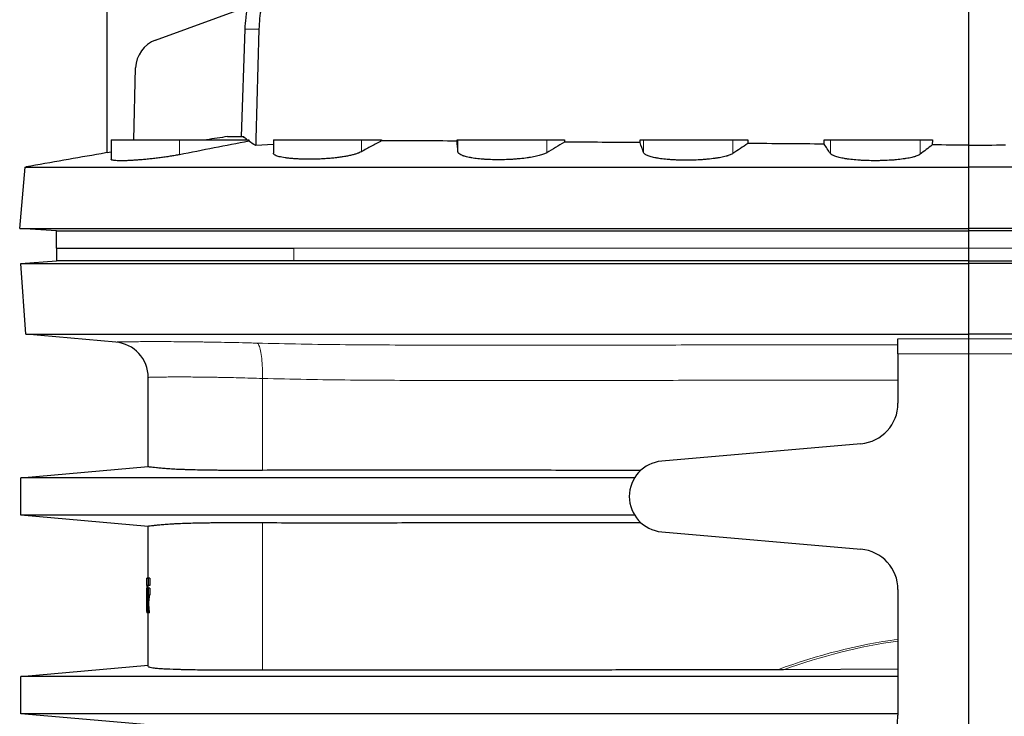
# Model space of a CAD drawing. Header units: millimetres. Extents: x 349 to 3828, y 433 to 5284.
# Tile 6 of 13: x 403 to 1374, y 3517 to 4204. Entities that reach past the tile are written whole.
import ezdxf

# ---------------------------------------------------------------- set-up
doc = ezdxf.new("R2010")
doc.units = ezdxf.units.MM
doc.layers.add('FORMAT', color=7, linetype='Continuous')

# ---------------------------------------------------------------- blocks, each defined once
blk = doc.blocks.new('SW_CENTERMARKSYMBOL_0')
at = {"layer": 'FORMAT', "color": 0}
blk.add_line((0, 5), (0, 2549.9), dxfattribs=at)

msp = doc.modelspace()

# ---------------------------------------------------------------- linework, layer by layer
at = {"color": 7, "linetype": 'Continuous', "lineweight": 25}
for p, q in [((488.94, 4072.99), (488.94, 4263.17)), ((536.74, 4184.35), (627.62, 4217.43)), ((621.34, 4089.11), (625.07, 4195.23)), ((515.16, 4085.96), (517.02, 4156.95)), ((492.94, 4085.96), (492.94, 4066.64)), ((492.94, 4085.96), (560.44, 4085.96)), ((560.44, 4085.96), (628.77, 4085.96)), ((628.77, 4085.96), (628.72, 4084.55)), ((652.94, 4081.22), (635.5, 4080.13)), ((652.94, 4085.96), (652.94, 4072.67)), ((652.94, 4085.96), (739.67, 4085.96)), ((739.67, 4085.96), (759.68, 4085.96)), ((759.68, 4085.96), (759.66, 4084.97)), ((834.07, 4084.62), (834.06, 4085.96)), ((834.06, 4085.96), (834.95, 4085.96)), ((834.95, 4085.96), (922.49, 4085.96)), ((922.49, 4085.96), (939.95, 4085.96)), ((939.95, 4085.96), (939.91, 4083.72)), ((1014.54, 4083.1), (1014.53, 4085.96)), ((1014.53, 4085.96), (1018.05, 4085.96)), ((1018.05, 4085.96), (1106.2, 4085.96)), ((1106.2, 4085.96), (1120.92, 4085.96)), ((1120.92, 4085.96), (1120.87, 4082.25)), ((1196.1, 4081.67), (1196.08, 4085.96)), ((1196.08, 4085.96), (1202.28, 4085.96)), ((1202.28, 4085.96), (1290.79, 4085.96)), ((1290.79, 4085.96), (1302.88, 4085.96)), ((1302.88, 4085.96), (1302.83, 4080.88)), ((492.94, 4073.69), (488.94, 4072.99)), ((402.67, 3998.5), (407.96, 4058.96)), ((407.96, 4058.96), (409.16, 4059.17)), ((438.94, 3995.96), (402.67, 3998.5)), ((438.94, 3978.96), (438.94, 3995.96)), ((438.94, 3978.96), (438.94, 3966.41)), ((438.94, 3978.96), (673.18, 3978.96)), ((673.18, 3978.96), (673.29, 3978.96)), ((403.94, 3963.96), (438.94, 3966.41)), ((408.84, 3893.96), (403.94, 3963.96)), ((497.49, 3886.21), (408.84, 3893.96)), ((1268.94, 3874.65), (1268.94, 3825.87)), ((529.44, 3763.32), (529.44, 3851.4)), ((1232.43, 3786.03), (1035.89, 3768.83)), ((403.94, 3752.46), (529.44, 3763.44)), ((403.94, 3715.46), (403.94, 3752.46)), ((529.44, 3704.48), (403.94, 3715.46)), ((529.44, 3653.25), (529.44, 3704.61)), ((1035.89, 3699.1), (1232.43, 3681.9)), ((529.44, 3653.25), (527.94, 3653.25)), ((527.94, 3646.13), (527.94, 3653.25)), ((529.54, 3653.25), (529.54, 3646.13)), ((531.02, 3653.25), (529.54, 3653.25)), ((531.02, 3653.25), (531.02, 3646.13)), ((527.94, 3646.13), (527.94, 3639.72)), ((529.74, 3643.39), (528.25, 3643.39)), ((529.44, 3643.39), (529.44, 3646.13)), ((529.44, 3646.13), (529.54, 3646.13)), ((531.02, 3646.13), (529.54, 3646.13)), ((529.54, 3643.39), (529.54, 3636.53)), ((531.02, 3643.39), (529.54, 3643.39)), ((531.02, 3643.39), (531.02, 3636.53)), ((1268.94, 3642.05), (1268.94, 3518.15)), ((527.94, 3620.86), (527.94, 3639.72)), ((531.02, 3636.53), (529.54, 3636.53)), ((529.88, 3629.83), (528.39, 3629.83)), ((527.94, 3620.86), (527.94, 3618.96)), ((528.33, 3618.96), (527.94, 3618.96)), ((528.33, 3618.96), (527.94, 3618.96)), ((530.78, 3618.96), (529.29, 3618.96)), ((529.44, 3566.36), (529.44, 3618.96)), ((403.94, 3556.46), (529.44, 3567.44)), ((403.94, 3519.46), (403.94, 3556.46)), ((1268.94, 3563.58), (1155.98, 3563.01)), ((529.44, 3508.48), (403.94, 3519.46))]:
    msp.add_line(p, q, dxfattribs=at)
at = {"color": 8, "linetype": 'Continuous', "lineweight": 18}
for p, q in [((560.44, 4085.96), (560.44, 4071.24)), ((739.67, 4085.96), (739.67, 4074.14)), ((834.95, 4085.96), (834.95, 4074.1)), ((922.49, 4085.96), (922.49, 4073.2)), ((1018.05, 4085.96), (1018.05, 4073.26)), ((1106.2, 4085.96), (1106.2, 4072.41)), ((1202.28, 4085.96), (1202.28, 4072.36)), ((1290.79, 4085.96), (1290.79, 4071.58)), ((1338.94, 4080.62), (1338.94, 4058.96)), ((1338.94, 4058.96), (1338.94, 3998.5)), ((1338.94, 3998.5), (1338.94, 3995.96)), ((1338.94, 3995.96), (1338.94, 3978.96)), ((673.18, 3966.41), (673.18, 3978.96)), ((673.29, 3978.96), (673.29, 3978.96)), ((1338.94, 3963.96), (1338.94, 3966.41)), ((1338.94, 3893.96), (1338.94, 3963.96)), ((1338.94, 3889.55), (1338.94, 3893.96)), ((642.11, 3759.72), (642.11, 3850.4)), ((642.11, 3562.47), (642.11, 3708.2)), ((528.26, 3620.86), (527.94, 3620.86))]:
    msp.add_line(p, q, dxfattribs=at)
at = {"color": 7, "linetype": 'Continuous', "lineweight": 25, "flags": 128}
msp.add_lwpolyline([(638.62, 4195.23), (635.67, 4086.6), (635.5, 4080.13)], dxfattribs=at)
at = {"color": 8, "linetype": 'Continuous', "lineweight": 18, "flags": 128}
msp.add_lwpolyline([(642.11, 3850.4), (642.16, 3853.02), (642.17, 3855.61), (642.14, 3858.18), (642.07, 3860.71), (641.97, 3863.18), (641.83, 3865.57), (641.65, 3867.89), (641.44, 3870.1), (641.19, 3872.21), (640.92, 3874.19), (640.61, 3876.04), (640.27, 3877.74), (639.9, 3879.3), (639.51, 3880.69), (639.1, 3881.92), (638.66, 3882.96), (638.21, 3883.83), (637.74, 3884.51), (637.26, 3885), (636.77, 3885.29)], dxfattribs=at)
at = {"color": 7, "linetype": 'Continuous', "lineweight": 25}
for centre, radius, start, end in [((547.01, 4156.16), 30, 110, 178.5), ((494.44, 3851.4), 35, 0.00072, 85.02063), ((1228.94, 3825.87), 40, 275, 0), ((1038.94, 3733.96), 35, 95, 265), ((1228.94, 3642.05), 40, 0, 85), ((1178.94, 3518.15), 90, 281.28671, 0)]:
    msp.add_arc(centre, radius, start, end, dxfattribs=at)
at = {"color": 8, "linetype": 'Continuous', "lineweight": 18}
for centre, ratio, start_param, end_param in [((1338.94, -22099.34), 0.141047, 0.019314, 0.052071), ((1338.94, -22101.15), 0.140541, 0.019384, 0.050682)]:
    msp.add_ellipse(centre, major_axis=(0, 25697.16), ratio=ratio, start_param=start_param, end_param=end_param, dxfattribs=at)
at = {"color": 7, "linetype": 'Continuous', "lineweight": 25}
for points, knots in [([(646.22, 4235.94), (645.06, 4232.68), (644.02, 4229.37), (642.22, 4222.66), (641.45, 4219.28), (639.54, 4209.05), (638.81, 4202.17), (638.62, 4195.23)], [0, 0, 0, 0, 0.25, 0.25, 0.5, 0.5, 1, 1, 1, 1]), ([(625.07, 4195.23), (625.2, 4198.96), (625.48, 4202.68), (626.12, 4208.24), (626.37, 4210.08), (626.94, 4213.76), (627.26, 4215.6), (627.62, 4217.43)], [0, 0, 0, 0, 0.5, 0.5, 0.75, 0.75, 1, 1, 1, 1]), ([(607.78, 4089.11), (610.72, 4089.11), (613.85, 4089.11), (619.16, 4089.11), (621.2, 4089.11), (623.28, 4089.11)], [0.1183157, 0.1183157, 0.1183157, 0.1183157, 0.13619866, 0.13619866, 0.14709113, 0.14709113, 0.14709113, 0.14709113]), ([(759.66, 4084.97), (756.33, 4083.18), (752.99, 4081.38), (746.33, 4077.77), (743, 4075.96), (739.67, 4074.14)], [0, 0, 0, 0, 0.5, 0.5, 1, 1, 1, 1]), ([(834.07, 4084.62), (821.64, 4084.72), (809.23, 4084.83), (793.73, 4084.96), (790.63, 4084.99), (784.43, 4085.03), (781.33, 4085.04), (772.04, 4085.06), (765.85, 4085.03), (759.66, 4084.97)], [0, 0, 0, 0, 0.5, 0.5, 0.625, 0.625, 0.75, 0.75, 1, 1, 1, 1]), ([(1014.54, 4083.1), (1002.09, 4083.21), (989.65, 4083.31), (964.77, 4083.51), (952.34, 4083.62), (939.91, 4083.72)], [0, 0, 0, 0, 0.5, 0.5, 1, 1, 1, 1]), ([(1196.1, 4081.67), (1183.56, 4081.77), (1171.02, 4081.86), (1145.94, 4082.06), (1133.4, 4082.15), (1120.87, 4082.25)], [0, 0, 0, 0, 0.5, 0.5, 1, 1, 1, 1]), ([(488.93, 4073.25), (486.97, 4072.9), (472.68, 4070.38), (446.08, 4065.69), (421.47, 4061.35), (409.16, 4059.17)], [0, 0, 0, 0, 0.073981, 0.536669, 1, 1, 1, 1]), ([(560.44, 4071.24), (558.95, 4070.96), (555.96, 4070.4), (551.16, 4069.61), (546.2, 4068.87), (541.13, 4068.18), (536.01, 4067.54), (530.91, 4066.98), (525.92, 4066.49), (521.09, 4066.07), (516.48, 4065.73), (512.17, 4065.47), (508.19, 4065.29), (504.58, 4065.2), (501.41, 4065.19), (498.7, 4065.25), (496.47, 4065.4), (494.76, 4065.64), (493.61, 4065.95), (492.99, 4066.28), (493, 4066.54), (493.01, 4066.64)], [0, 0, 0, 0, 0.054372, 0.108915, 0.163285, 0.21768, 0.27225, 0.326642, 0.380565, 0.434663, 0.488583, 0.541913, 0.595416, 0.648745, 0.701694, 0.754813, 0.807762, 0.860618, 0.913643, 0.966501, 1, 1, 1, 1]), ([(739.67, 4074.14), (738.98, 4073.79), (737.6, 4073.1), (734.87, 4072.11), (731.71, 4071.18), (728.08, 4070.31), (724.05, 4069.51), (719.7, 4068.8), (715.07, 4068.2), (710.23, 4067.69), (705.26, 4067.29), (700.22, 4067), (695.18, 4066.82), (690.18, 4066.73), (685.3, 4066.74), (680.6, 4066.85), (676.1, 4067.05), (671.87, 4067.33), (667.97, 4067.69), (664.42, 4068.14), (661.29, 4068.65), (658.61, 4069.24), (656.4, 4069.89), (654.7, 4070.6), (653.56, 4071.37), (652.99, 4072.06), (652.99, 4072.51), (652.99, 4072.67)], [0, 0, 0, 0, 0.041599, 0.083328, 0.124925, 0.166552, 0.208314, 0.249937, 0.290972, 0.332142, 0.373173, 0.413408, 0.453774, 0.494008, 0.533872, 0.573864, 0.613729, 0.653638, 0.693674, 0.733586, 0.773808, 0.814158, 0.854383, 0.895074, 0.935893, 0.976586, 1, 1, 1, 1]), ([(922.49, 4073.2), (921.64, 4072.69), (920.59, 4072.2), (918.71, 4071.49), (918.04, 4071.25), (916.59, 4070.8), (915.82, 4070.57), (913.35, 4069.91), (911.54, 4069.5), (908.61, 4068.93), (907.6, 4068.75), (906.01, 4068.49), (905.48, 4068.4), (904.38, 4068.23), (903.82, 4068.15), (901, 4067.75), (898.65, 4067.47), (894.99, 4067.11), (893.75, 4067), (891.85, 4066.85), (891.22, 4066.8), (889.93, 4066.71), (889.28, 4066.67), (886.03, 4066.47), (883.41, 4066.35), (879.47, 4066.25), (878.15, 4066.22), (876.17, 4066.2), (875.51, 4066.2), (874.19, 4066.2), (873.53, 4066.2), (870.26, 4066.23), (867.71, 4066.3), (863.98, 4066.47), (862.76, 4066.53), (860.94, 4066.65), (860.34, 4066.7), (859.16, 4066.79), (858.57, 4066.83), (855.7, 4067.08), (853.53, 4067.33), (850.49, 4067.75), (849.5, 4067.9), (848.08, 4068.14), (847.62, 4068.23), (846.72, 4068.4), (846.28, 4068.49), (844.15, 4068.93), (842.63, 4069.32), (840.96, 4069.84), (840.64, 4069.95), (840.02, 4070.17), (839.72, 4070.28), (838.86, 4070.61), (838.35, 4070.84), (836.96, 4071.55), (836.26, 4072.03), (835.64, 4072.67), (835.53, 4072.79), (835.34, 4073.05), (835.26, 4073.18), (835.05, 4073.57), (834.97, 4073.84), (834.95, 4074.1)], [0, 0, 0, 0, 0.0625, 0.0625, 0.09375, 0.09375, 0.125, 0.125, 0.1875, 0.1875, 0.21875, 0.21875, 0.234375, 0.234375, 0.25, 0.25, 0.3125, 0.3125, 0.34375, 0.34375, 0.359375, 0.359375, 0.375, 0.375, 0.4375, 0.4375, 0.46875, 0.46875, 0.484375, 0.484375, 0.5, 0.5, 0.5625, 0.5625, 0.59375, 0.59375, 0.609375, 0.609375, 0.625, 0.625, 0.6875, 0.6875, 0.71875, 0.71875, 0.734375, 0.734375, 0.75, 0.75, 0.8125, 0.8125, 0.828125, 0.828125, 0.84375, 0.84375, 0.875, 0.875, 0.9375, 0.9375, 0.953125, 0.953125, 0.96875, 0.96875, 1, 1, 1, 1]), ([(1106.2, 4072.41), (1105.48, 4071.93), (1104.55, 4071.46), (1102.85, 4070.78), (1102.24, 4070.56), (1101.24, 4070.24), (1100.89, 4070.13), (1100.17, 4069.92), (1099.8, 4069.81), (1097.88, 4069.29), (1096.17, 4068.9), (1093.38, 4068.36), (1092.4, 4068.18), (1090.89, 4067.93), (1090.37, 4067.85), (1089.31, 4067.69), (1088.77, 4067.61), (1086.04, 4067.23), (1083.76, 4066.96), (1080.18, 4066.62), (1078.96, 4066.51), (1077.1, 4066.37), (1076.47, 4066.32), (1075.2, 4066.24), (1074.56, 4066.2), (1071.35, 4066.01), (1068.75, 4065.9), (1064.83, 4065.8), (1063.51, 4065.77), (1060.87, 4065.75), (1059.53, 4065.75), (1055.58, 4065.78), (1053, 4065.84), (1049.22, 4066), (1047.97, 4066.06), (1046.12, 4066.18), (1045.5, 4066.22), (1044.29, 4066.3), (1043.69, 4066.35), (1040.73, 4066.59), (1038.49, 4066.82), (1035.32, 4067.22), (1034.3, 4067.36), (1032.81, 4067.59), (1032.32, 4067.67), (1031.37, 4067.83), (1030.9, 4067.92), (1028.64, 4068.34), (1027.01, 4068.71), (1024.84, 4069.31), (1024.16, 4069.51), (1022.89, 4069.94), (1022.31, 4070.16), (1020.74, 4070.83), (1019.9, 4071.29), (1019.12, 4071.89), (1018.97, 4072.01), (1018.71, 4072.26), (1018.6, 4072.38), (1018.29, 4072.75), (1018.14, 4073), (1018.05, 4073.26)], [0, 0, 0, 0, 0.0625, 0.0625, 0.09375, 0.09375, 0.109375, 0.109375, 0.125, 0.125, 0.1875, 0.1875, 0.21875, 0.21875, 0.234375, 0.234375, 0.25, 0.25, 0.3125, 0.3125, 0.34375, 0.34375, 0.359375, 0.359375, 0.375, 0.375, 0.4375, 0.4375, 0.46875, 0.46875, 0.5, 0.5, 0.5625, 0.5625, 0.59375, 0.59375, 0.609375, 0.609375, 0.625, 0.625, 0.6875, 0.6875, 0.71875, 0.71875, 0.734375, 0.734375, 0.75, 0.75, 0.8125, 0.8125, 0.84375, 0.84375, 0.875, 0.875, 0.9375, 0.9375, 0.953125, 0.953125, 0.96875, 0.96875, 1, 1, 1, 1]), ([(1290.79, 4071.58), (1290.2, 4071.13), (1289.4, 4070.69), (1287.89, 4070.05), (1287.33, 4069.84), (1286.42, 4069.53), (1286.1, 4069.43), (1285.44, 4069.23), (1285.09, 4069.12), (1283.31, 4068.63), (1281.71, 4068.26), (1279.06, 4067.75), (1278.14, 4067.58), (1276.68, 4067.35), (1276.19, 4067.27), (1275.17, 4067.12), (1274.66, 4067.04), (1272.03, 4066.68), (1269.81, 4066.43), (1266.32, 4066.1), (1265.13, 4066), (1263.31, 4065.86), (1262.69, 4065.82), (1261.44, 4065.74), (1260.81, 4065.7), (1257.65, 4065.52), (1255.08, 4065.41), (1251.18, 4065.32), (1249.86, 4065.29), (1247.22, 4065.27), (1245.89, 4065.27), (1241.93, 4065.29), (1239.33, 4065.35), (1235.49, 4065.5), (1234.22, 4065.56), (1232.34, 4065.67), (1231.71, 4065.71), (1230.47, 4065.79), (1229.86, 4065.83), (1226.83, 4066.06), (1224.52, 4066.27), (1221.24, 4066.65), (1220.17, 4066.79), (1218.61, 4067.01), (1218.1, 4067.08), (1217.1, 4067.24), (1216.62, 4067.31), (1214.23, 4067.71), (1212.5, 4068.06), (1210.15, 4068.63), (1209.42, 4068.82), (1208.03, 4069.23), (1207.39, 4069.43), (1205.63, 4070.07), (1204.66, 4070.51), (1203.71, 4071.07), (1203.54, 4071.19), (1203.21, 4071.42), (1203.06, 4071.54), (1202.65, 4071.89), (1202.44, 4072.13), (1202.28, 4072.36)], [0, 0, 0, 0, 0.0625, 0.0625, 0.09375, 0.09375, 0.109375, 0.109375, 0.125, 0.125, 0.1875, 0.1875, 0.21875, 0.21875, 0.234375, 0.234375, 0.25, 0.25, 0.3125, 0.3125, 0.34375, 0.34375, 0.359375, 0.359375, 0.375, 0.375, 0.4375, 0.4375, 0.46875, 0.46875, 0.5, 0.5, 0.5625, 0.5625, 0.59375, 0.59375, 0.609375, 0.609375, 0.625, 0.625, 0.6875, 0.6875, 0.71875, 0.71875, 0.734375, 0.734375, 0.75, 0.75, 0.8125, 0.8125, 0.84375, 0.84375, 0.875, 0.875, 0.9375, 0.9375, 0.953125, 0.953125, 0.96875, 0.96875, 1, 1, 1, 1]), ([(407.96, 4058.96), (407.97, 4058.96), (413.61, 4058.96), (430.77, 4058.96), (451.95, 4058.96), (474.59, 4058.96), (508.47, 4058.96), (544.76, 4058.96), (583.82, 4058.96), (620.9, 4058.96), (651.34, 4058.96), (660.85, 4058.96), (670.46, 4058.96), (891.98, 4058.96), (1115.23, 4058.96), (1338.94, 4058.96)], [0, 0, 0, 0, 0.062391, 0.136199, 0.136199, 0.187173, 0.249564, 0.266993, 0.311955, 0.374345, 0.374345, 0.396844, 0.400489, 0.400489, 1, 1, 1, 1]), ([(2269.93, 4058.96), (2269.92, 4058.96), (2264.28, 4058.96), (2247.11, 4058.96), (2225.94, 4058.96), (2203.3, 4058.96), (2169.41, 4058.96), (2133.13, 4058.96), (2094.06, 4058.96), (2056.98, 4058.96), (2026.54, 4058.96), (2017.04, 4058.96), (2007.43, 4058.96), (1785.9, 4058.96), (1562.66, 4058.96), (1338.94, 4058.96)], [0, 0, 0, 0, 0.062391, 0.136199, 0.136199, 0.187173, 0.249564, 0.266993, 0.311955, 0.374345, 0.374345, 0.396844, 0.400489, 0.400489, 1, 1, 1, 1]), ([(402.67, 3998.5), (402.68, 3998.5), (408.31, 3998.5), (425.45, 3998.5), (446.6, 3998.5), (469.22, 3998.5), (503.11, 3998.5), (539.44, 3998.5), (578.58, 3998.5), (615.76, 3998.5), (646.3, 3998.5), (655.83, 3998.5), (665.49, 3998.5), (888.64, 3998.5), (1113.55, 3998.5), (1338.94, 3998.5)], [0, 0, 0, 0, 0.062391, 0.136199, 0.136199, 0.187173, 0.249564, 0.266993, 0.311955, 0.374345, 0.374345, 0.396844, 0.400489, 0.400489, 1, 1, 1, 1]), ([(438.94, 3995.96), (438.95, 3995.96), (444.67, 3995.96), (462.03, 3995.96), (483.42, 3995.96), (506.23, 3995.96), (540.17, 3995.96), (576.19, 3995.96), (614.87, 3995.96), (651.38, 3995.96), (681.18, 3995.96), (690.37, 3995.96), (699.56, 3995.96), (911.57, 3995.96), (1125.04, 3995.96), (1338.94, 3995.96)], [0, 0, 0, 0, 0.062391, 0.136199, 0.136199, 0.187173, 0.249564, 0.266993, 0.311955, 0.374345, 0.374345, 0.396844, 0.400489, 0.400489, 1, 1, 1, 1]), ([(2275.22, 3998.5), (2275.21, 3998.5), (2269.58, 3998.5), (2252.44, 3998.5), (2231.29, 3998.5), (2208.67, 3998.5), (2174.78, 3998.5), (2138.44, 3998.5), (2099.31, 3998.5), (2062.13, 3998.5), (2031.59, 3998.5), (2022.05, 3998.5), (2012.4, 3998.5), (1789.25, 3998.5), (1564.33, 3998.5), (1338.94, 3998.5)], [0, 0, 0, 0, 0.062391, 0.136199, 0.136199, 0.187173, 0.249564, 0.266993, 0.311955, 0.374345, 0.374345, 0.396844, 0.400489, 0.400489, 1, 1, 1, 1]), ([(2238.94, 3995.96), (2238.94, 3995.96), (2233.22, 3995.96), (2215.85, 3995.96), (2194.47, 3995.96), (2171.65, 3995.96), (2137.72, 3995.96), (2101.7, 3995.96), (2063.01, 3995.96), (2026.51, 3995.96), (1996.7, 3995.96), (1987.52, 3995.96), (1978.33, 3995.96), (1766.31, 3995.96), (1552.84, 3995.96), (1338.94, 3995.96)], [0, 0, 0, 0, 0.062391, 0.136199, 0.136199, 0.187173, 0.249564, 0.266993, 0.311955, 0.374345, 0.374345, 0.396844, 0.400489, 0.400489, 1, 1, 1, 1]), ([(403.94, 3963.96), (403.94, 3963.96), (409.69, 3963.96), (427.51, 3963.96), (451.31, 3963.96), (474.28, 3963.96), (507.85, 3963.96), (540.46, 3963.96), (579.55, 3963.96), (616.89, 3963.96), (647.69, 3963.96), (656.91, 3963.96), (666.23, 3963.96), (888.72, 3963.96), (1113.6, 3963.96), (1338.94, 3963.96)], [0, 0, 0, 0, 0.062378, 0.139379, 0.139379, 0.199771, 0.249512, 0.266361, 0.31189, 0.374268, 0.374268, 0.39756, 0.399541, 0.399541, 1, 1, 1, 1]), ([(673.18, 3966.41), (664.98, 3966.41), (656.9, 3966.41), (640.99, 3966.41), (633.15, 3966.41), (617.71, 3966.41), (610.1, 3966.41), (598.88, 3966.41), (595.17, 3966.41), (589.65, 3966.41), (587.82, 3966.41), (584.17, 3966.41), (582.36, 3966.41), (573.39, 3966.41), (566.44, 3966.41), (552.98, 3966.41), (546.47, 3966.41), (533.88, 3966.41), (527.8, 3966.41), (520.49, 3966.41), (519.04, 3966.41), (516.17, 3966.41), (514.75, 3966.41), (510.55, 3966.41), (507.82, 3966.41), (499.87, 3966.41), (494.87, 3966.41), (485.46, 3966.41), (481.06, 3966.41), (472.84, 3966.41), (469.04, 3966.41), (464.66, 3966.41), (463.8, 3966.41), (462.13, 3966.41), (461.31, 3966.41), (458.93, 3966.41), (457.44, 3966.41), (453.21, 3966.41), (450.74, 3966.41), (446.49, 3966.41), (444.72, 3966.41), (441.85, 3966.41), (440.77, 3966.41), (439.86, 3966.41), (439.7, 3966.41), (439.42, 3966.41), (439.31, 3966.41), (439.03, 3966.41), (438.94, 3966.41), (438.94, 3966.41)], [0, 0, 0, 0, 0.0625, 0.0625, 0.125, 0.125, 0.1875, 0.1875, 0.21875, 0.21875, 0.234375, 0.234375, 0.25, 0.25, 0.3125, 0.3125, 0.375, 0.375, 0.4375, 0.4375, 0.453125, 0.453125, 0.46875, 0.46875, 0.5, 0.5, 0.5625, 0.5625, 0.625, 0.625, 0.6875, 0.6875, 0.703125, 0.703125, 0.71875, 0.71875, 0.75, 0.75, 0.8125, 0.8125, 0.875, 0.875, 0.9375, 0.9375, 0.953125, 0.953125, 0.96875, 0.96875, 1, 1, 1, 1]), ([(1338.94, 3966.41), (1311.04, 3966.41), (1283.14, 3966.41), (1227.35, 3966.41), (1199.47, 3966.41), (1115.92, 3966.41), (1060.3, 3966.41), (977.01, 3966.41), (949.27, 3966.41), (907.69, 3966.41), (893.83, 3966.41), (866.14, 3966.41), (852.31, 3966.41), (783.2, 3966.41), (728.1, 3966.41), (673.18, 3966.41)], [0, 0, 0, 0, 0.125, 0.125, 0.25, 0.25, 0.5, 0.5, 0.625, 0.625, 0.6875, 0.6875, 0.75, 0.75, 1, 1, 1, 1]), ([(1338.94, 3966.41), (1366.85, 3966.41), (1394.74, 3966.41), (1450.53, 3966.41), (1478.41, 3966.41), (1561.97, 3966.41), (1617.59, 3966.41), (1700.88, 3966.41), (1728.62, 3966.41), (1770.2, 3966.41), (1784.06, 3966.41), (1811.74, 3966.41), (1825.58, 3966.41), (1894.69, 3966.41), (1949.79, 3966.41), (2004.7, 3966.41)], [0, 0, 0, 0, 0.125, 0.125, 0.25, 0.25, 0.5, 0.5, 0.625, 0.625, 0.6875, 0.6875, 0.75, 0.75, 1, 1, 1, 1]), ([(2273.94, 3963.96), (2273.94, 3963.96), (2268.19, 3963.96), (2250.38, 3963.96), (2226.57, 3963.96), (2203.6, 3963.96), (2170.03, 3963.96), (2137.43, 3963.96), (2098.34, 3963.96), (2060.99, 3963.96), (2030.19, 3963.96), (2020.98, 3963.96), (2011.66, 3963.96), (1789.17, 3963.96), (1564.29, 3963.96), (1338.94, 3963.96)], [0, 0, 0, 0, 0.062378, 0.139379, 0.139379, 0.199771, 0.249512, 0.266361, 0.31189, 0.374268, 0.374268, 0.39756, 0.399541, 0.399541, 1, 1, 1, 1]), ([(408.84, 3893.96), (408.97, 3893.96), (414.97, 3893.96), (432.95, 3893.96), (456.86, 3893.96), (479.88, 3893.96), (513.42, 3893.96), (545.95, 3893.96), (584.92, 3893.96), (622.1, 3893.96), (652.75, 3893.96), (661.92, 3893.96), (671.19, 3893.96), (892.06, 3893.96), (1115.27, 3893.96), (1338.94, 3893.96)], [0, 0, 0, 0, 0.062378, 0.139379, 0.139379, 0.199771, 0.249512, 0.266361, 0.31189, 0.374268, 0.374268, 0.39756, 0.399541, 0.399541, 1, 1, 1, 1]), ([(1268.94, 3874.65), (1268.94, 3875.59), (1268.94, 3876.51), (1268.94, 3877.87), (1268.94, 3878.32), (1268.94, 3879.21), (1268.94, 3879.65), (1268.94, 3880.95), (1268.94, 3881.78), (1268.94, 3882.95), (1268.94, 3883.34), (1268.94, 3884.08), (1268.94, 3884.44), (1268.94, 3885.46), (1268.94, 3886.08), (1268.94, 3886.92), (1268.94, 3887.18), (1268.94, 3887.67), (1268.94, 3887.89), (1268.94, 3888.51), (1268.94, 3888.84), (1268.94, 3889.22), (1268.94, 3889.32), (1268.94, 3889.49), (1268.94, 3889.55), (1268.94, 3889.59)], [0, 0, 0, 0, 0.125, 0.125, 0.1875, 0.1875, 0.25, 0.25, 0.375, 0.375, 0.4375, 0.4375, 0.5, 0.5, 0.625, 0.625, 0.6875, 0.6875, 0.75, 0.75, 0.875, 0.875, 0.9375, 0.9375, 1, 1, 1, 1]), ([(2269.05, 3893.96), (2268.92, 3893.96), (2262.91, 3893.96), (2244.94, 3893.96), (2221.03, 3893.96), (2198.01, 3893.96), (2164.47, 3893.96), (2131.93, 3893.96), (2092.97, 3893.96), (2055.78, 3893.96), (2025.13, 3893.96), (2015.97, 3893.96), (2006.7, 3893.96), (1785.82, 3893.96), (1562.61, 3893.96), (1338.94, 3893.96)], [0, 0, 0, 0, 0.062378, 0.139379, 0.139379, 0.199771, 0.249512, 0.266361, 0.31189, 0.374268, 0.374268, 0.39756, 0.399541, 0.399541, 1, 1, 1, 1]), ([(642.11, 3759.72), (638.14, 3759.69), (634.24, 3759.67), (626.55, 3759.64), (622.77, 3759.63), (615.32, 3759.64), (611.66, 3759.65), (606.26, 3759.68), (604.47, 3759.69), (601.82, 3759.71), (600.94, 3759.71), (599.18, 3759.73), (598.31, 3759.74), (590.5, 3759.81), (584.02, 3759.91), (574.96, 3760.11), (572.04, 3760.18), (567.84, 3760.31), (566.47, 3760.36), (564.45, 3760.43), (563.79, 3760.45), (562.47, 3760.5), (561.82, 3760.53), (558.62, 3760.66), (556.21, 3760.77), (551.69, 3761.03), (549.58, 3761.17), (546.63, 3761.41), (545.68, 3761.49), (543.86, 3761.65), (542.99, 3761.72), (541.32, 3761.87), (540.52, 3761.94), (539, 3762.08), (538.28, 3762.14), (534.89, 3762.46), (532.86, 3762.67), (530.82, 3762.95), (530.31, 3763.03), (529.62, 3763.19), (529.44, 3763.26), (529.44, 3763.32)], [0, 0, 0, 0, 0.0625, 0.0625, 0.125, 0.125, 0.1875, 0.1875, 0.21875, 0.21875, 0.234375, 0.234375, 0.25, 0.25, 0.375, 0.375, 0.4375, 0.4375, 0.46875, 0.46875, 0.484375, 0.484375, 0.5, 0.5, 0.5625, 0.5625, 0.625, 0.625, 0.65625, 0.65625, 0.6875, 0.6875, 0.71875, 0.71875, 0.75, 0.75, 0.875, 0.875, 0.9375, 0.9375, 1, 1, 1, 1]), ([(1015.36, 3759.7), (1011.57, 3759.7), (995.66, 3759.71), (967.67, 3759.73), (931.38, 3759.74), (895.12, 3759.76), (858.88, 3759.78), (822.65, 3759.79), (786.44, 3759.81), (750.27, 3759.82), (714.16, 3759.87), (678.09, 3759.92), (654.11, 3759.79), (642.11, 3759.72)], [0, 0, 0, 0, 0.0302754, 0.1269808, 0.2237745, 0.3205707, 0.4173644, 0.5144247, 0.6114875, 0.7085477, 0.8056981, 0.9028508, 1, 1, 1, 1]), ([(1009.23, 3752.46), (866.79, 3752.46), (725.11, 3752.46), (567.87, 3752.46), (534.93, 3752.46), (490.77, 3752.46), (456.52, 3752.46), (439.47, 3752.46), (422.54, 3752.46), (408.46, 3752.46), (403.94, 3752.46), (403.94, 3752.46)], [0.3078284, 0.3078284, 0.3078284, 0.3078284, 0.7080419, 0.7080419, 0.7567016, 0.8053613, 0.8540209, 0.8903128, 0.8903128, 0.9513403, 1, 1, 1, 1]), ([(1009.23, 3715.46), (866.79, 3715.46), (725.11, 3715.46), (567.87, 3715.46), (534.93, 3715.46), (490.77, 3715.46), (456.52, 3715.46), (439.47, 3715.46), (422.54, 3715.46), (408.46, 3715.46), (403.94, 3715.46), (403.94, 3715.46)], [0.3078284, 0.3078284, 0.3078284, 0.3078284, 0.7080419, 0.7080419, 0.7567016, 0.8053613, 0.8540209, 0.8903128, 0.8903128, 0.9513403, 1, 1, 1, 1]), ([(529.44, 3704.61), (529.44, 3704.67), (529.62, 3704.74), (530.31, 3704.89), (530.82, 3704.98), (532.19, 3705.16), (533.04, 3705.26), (534.57, 3705.43), (535.13, 3705.48), (536.02, 3705.57), (536.33, 3705.6), (536.97, 3705.66), (537.3, 3705.69), (539, 3705.85), (540.52, 3705.99), (543.03, 3706.21), (543.9, 3706.28), (545.72, 3706.44), (546.66, 3706.52), (549.61, 3706.76), (551.73, 3706.9), (555.13, 3707.09), (556.31, 3707.15), (558.12, 3707.24), (558.74, 3707.27), (559.99, 3707.32), (560.62, 3707.35), (566.39, 3707.59), (571.98, 3707.75), (581.05, 3707.95), (584.19, 3708.01), (589.07, 3708.08), (590.73, 3708.1), (594.1, 3708.15), (595.81, 3708.17), (604.47, 3708.25), (611.64, 3708.29), (622.79, 3708.29), (626.56, 3708.29), (634.24, 3708.26), (638.14, 3708.24), (642.11, 3708.2)], [0, 0, 0, 0, 0.0625, 0.0625, 0.125, 0.125, 0.1875, 0.1875, 0.21875, 0.21875, 0.234375, 0.234375, 0.25, 0.25, 0.3125, 0.3125, 0.34375, 0.34375, 0.375, 0.375, 0.4375, 0.4375, 0.46875, 0.46875, 0.484375, 0.484375, 0.5, 0.5, 0.625, 0.625, 0.6875, 0.6875, 0.71875, 0.71875, 0.75, 0.75, 0.875, 0.875, 0.9375, 0.9375, 1, 1, 1, 1]), ([(642.11, 3708.2), (654.72, 3708.13), (679.92, 3707.98), (717.83, 3707.99), (755.8, 3708.07), (798.09, 3708.13), (844.73, 3708.14), (895.73, 3708.17), (945.29, 3708.19), (985.16, 3708.21), (1008.02, 3708.22), (1015.35, 3708.23)], [0, 0, 0, 0, 0.102088, 0.204182, 0.306277, 0.408366, 0.544733, 0.681106, 0.817473, 0.941506, 1, 1, 1, 1]), ([(527.94, 3653.25), (527.94, 3653.25), (527.95, 3653.25), (527.96, 3653.25), (527.99, 3653.25), (528.02, 3653.25), (528.06, 3653.25), (528.12, 3653.25), (528.18, 3653.25), (528.26, 3653.25), (528.34, 3653.25), (528.43, 3653.25), (528.54, 3653.25), (528.65, 3653.25), (528.77, 3653.25), (528.91, 3653.25), (529.05, 3653.25), (529.2, 3653.25), (529.36, 3653.25), (529.48, 3653.25), (529.54, 3653.25)], [0, 0, 0, 0, 0.055644, 0.111257, 0.166842, 0.222404, 0.277947, 0.333474, 0.388989, 0.444496, 0.5, 0.555504, 0.611011, 0.666526, 0.722053, 0.777596, 0.833158, 0.888743, 0.944356, 1, 1, 1, 1]), ([(529.54, 3646.13), (529.48, 3646.13), (529.36, 3646.13), (529.2, 3646.13), (529.05, 3646.13), (528.91, 3646.13), (528.77, 3646.13), (528.65, 3646.13), (528.54, 3646.13), (528.43, 3646.13), (528.34, 3646.13), (528.26, 3646.13), (528.18, 3646.13), (528.12, 3646.13), (528.06, 3646.13), (528.02, 3646.13), (527.99, 3646.13), (527.96, 3646.13), (527.95, 3646.13), (527.94, 3646.13), (527.94, 3646.13)], [0, 0, 0, 0, 0.055644, 0.111257, 0.166842, 0.222404, 0.277947, 0.333474, 0.388989, 0.444496, 0.5, 0.555504, 0.611011, 0.666526, 0.722053, 0.777596, 0.833158, 0.888743, 0.944356, 1, 1, 1, 1]), ([(527.95, 3643.39), (527.96, 3643.39), (527.97, 3643.39), (527.99, 3643.39), (528.02, 3643.39), (528.07, 3643.39), (528.12, 3643.39), (528.18, 3643.39), (528.22, 3643.39), (528.25, 3643.39)], [0, 0, 0, 0, 0.1428793, 0.2857364, 0.4285803, 0.5714197, 0.7142636, 0.8571207, 1, 1, 1, 1]), ([(528.05, 3634.48), (528.06, 3634.49), (528.07, 3634.5), (528.07, 3634.51), (528.07, 3634.51), (528.07, 3634.51), (528.07, 3634.51), (528.07, 3634.51), (528.07, 3634.51), (528.08, 3634.51), (528.08, 3634.52), (528.08, 3634.52), (528.08, 3634.52), (528.08, 3634.54), (528.09, 3634.54), (528.1, 3634.57), (528.1, 3634.59), (528.12, 3634.64), (528.13, 3634.67), (528.15, 3634.77), (528.16, 3634.85), (528.19, 3635.03), (528.21, 3635.13), (528.26, 3635.48), (528.3, 3635.76), (528.35, 3636.25), (528.37, 3636.43), (528.4, 3636.8), (528.42, 3636.99), (528.44, 3637.3), (528.45, 3637.41), (528.47, 3637.62), (528.47, 3637.73), (528.5, 3638.07), (528.51, 3638.3), (528.53, 3638.57), (528.53, 3638.6), (528.54, 3638.66), (528.54, 3638.69), (528.54, 3638.79), (528.55, 3638.85), (528.56, 3639.04), (528.56, 3639.16), (528.58, 3639.54), (528.59, 3639.8), (528.6, 3640.09), (528.61, 3640.12), (528.61, 3640.19), (528.61, 3640.22), (528.61, 3640.32), (528.62, 3640.39), (528.62, 3640.59), (528.63, 3640.73), (528.63, 3640.88), (528.63, 3640.89), (528.63, 3640.93), (528.63, 3640.94), (528.63, 3640.99), (528.63, 3641.02), (528.64, 3641.12), (528.64, 3641.19), (528.64, 3641.4), (528.65, 3641.54), (528.65, 3641.7), (528.65, 3641.71), (528.65, 3641.72), (528.65, 3641.73), (528.65, 3641.75), (528.65, 3641.77), (528.65, 3641.82), (528.65, 3641.85), (528.65, 3641.95), (528.65, 3642.02), (528.66, 3642.23), (528.66, 3642.38), (528.66, 3642.54), (528.66, 3642.54), (528.66, 3642.54), (528.66, 3642.55), (528.66, 3642.55), (528.66, 3642.55), (528.66, 3642.56), (528.66, 3642.57), (528.66, 3642.59), (528.66, 3642.6), (528.66, 3642.64), (528.66, 3642.67), (528.66, 3642.76), (528.66, 3642.82), (528.66, 3643.04), (528.67, 3643.2), (528.67, 3643.39)], [0, 0, 0, 0, 0.03125, 0.03125, 0.0322266, 0.0322266, 0.0332031, 0.0332031, 0.0351562, 0.0351562, 0.0390625, 0.0390625, 0.046875, 0.046875, 0.0625, 0.0625, 0.09375, 0.09375, 0.125, 0.125, 0.1875, 0.1875, 0.25, 0.25, 0.375, 0.375, 0.4375, 0.4375, 0.5, 0.5, 0.53125, 0.53125, 0.5625, 0.5625, 0.625, 0.625, 0.6328125, 0.6328125, 0.640625, 0.640625, 0.65625, 0.65625, 0.6875, 0.6875, 0.75, 0.75, 0.7578125, 0.7578125, 0.765625, 0.765625, 0.78125, 0.78125, 0.8125, 0.8125, 0.8164062, 0.8164062, 0.8203125, 0.8203125, 0.828125, 0.828125, 0.84375, 0.84375, 0.875, 0.875, 0.8769531, 0.8769531, 0.8789062, 0.8789062, 0.8828125, 0.8828125, 0.890625, 0.890625, 0.90625, 0.90625, 0.9375, 0.9375, 0.9379883, 0.9379883, 0.9384765, 0.9384765, 0.9394531, 0.9394531, 0.9414062, 0.9414062, 0.9453125, 0.9453125, 0.953125, 0.953125, 0.96875, 0.96875, 1, 1, 1, 1]), ([(528.67, 3643.39), (528.71, 3643.39), (528.79, 3643.39), (528.92, 3643.39), (529.06, 3643.39), (529.21, 3643.39), (529.37, 3643.39), (529.48, 3643.39), (529.54, 3643.39)], [0, 0, 0, 0, 0.166685, 0.333348, 0.5, 0.666652, 0.833315, 1, 1, 1, 1]), ([(529.24, 3636.53), (529.23, 3636.26), (529.21, 3636.06), (529.2, 3635.92), (529.2, 3635.91), (529.2, 3635.91), (529.2, 3635.9), (529.2, 3635.89), (529.2, 3635.89), (529.2, 3635.87), (529.2, 3635.85), (529.2, 3635.81), (529.2, 3635.78), (529.19, 3635.7), (529.19, 3635.65), (529.18, 3635.5), (529.17, 3635.41), (529.17, 3635.31), (529.16, 3635.3), (529.16, 3635.29), (529.16, 3635.28), (529.16, 3635.26), (529.16, 3635.25), (529.16, 3635.21), (529.16, 3635.19), (529.15, 3635.11), (529.15, 3635.06), (529.14, 3634.91), (529.13, 3634.82), (529.12, 3634.71), (529.12, 3634.68), (529.12, 3634.64), (529.11, 3634.61), (529.11, 3634.54), (529.1, 3634.5), (529.09, 3634.35), (529.08, 3634.26), (529.07, 3634.15), (529.07, 3634.12), (529.07, 3634.08), (529.07, 3634.06), (529.06, 3633.99), (529.06, 3633.95), (529.04, 3633.81), (529.03, 3633.73), (529.01, 3633.46), (528.99, 3633.29), (528.97, 3633.1), (528.97, 3633.08), (528.96, 3633.04), (528.96, 3633.02), (528.95, 3632.96), (528.95, 3632.92), (528.93, 3632.8), (528.92, 3632.72), (528.89, 3632.48), (528.88, 3632.33), (528.85, 3632.16), (528.85, 3632.14), (528.85, 3632.11), (528.84, 3632.09), (528.83, 3632.03), (528.83, 3631.99), (528.81, 3631.88), (528.8, 3631.81), (528.77, 3631.6), (528.75, 3631.47), (528.69, 3631.11), (528.65, 3630.89), (528.62, 3630.71), (528.61, 3630.7), (528.61, 3630.69), (528.61, 3630.69), (528.61, 3630.67), (528.61, 3630.66), (528.6, 3630.63), (528.59, 3630.61), (528.58, 3630.55), (528.57, 3630.51), (528.54, 3630.39), (528.52, 3630.31), (528.5, 3630.22), (528.5, 3630.22), (528.5, 3630.22), (528.5, 3630.22), (528.49, 3630.21), (528.49, 3630.21), (528.49, 3630.19), (528.49, 3630.19), (528.48, 3630.16), (528.48, 3630.14), (528.46, 3630.09), (528.45, 3630.06), (528.44, 3630.02), (528.44, 3630.02), (528.44, 3630.02), (528.44, 3630.02), (528.44, 3630.02), (528.44, 3630.01), (528.44, 3630.01), (528.44, 3630.01), (528.44, 3630), (528.43, 3629.99), (528.43, 3629.97), (528.42, 3629.96), (528.41, 3629.91), (528.4, 3629.87), (528.39, 3629.83)], [0, 0, 0, 0, 0.0625, 0.0625, 0.0634766, 0.0634766, 0.0644531, 0.0644531, 0.0664062, 0.0664062, 0.0703125, 0.0703125, 0.078125, 0.078125, 0.09375, 0.09375, 0.125, 0.125, 0.1269531, 0.1269531, 0.1289062, 0.1289062, 0.1328125, 0.1328125, 0.140625, 0.140625, 0.15625, 0.15625, 0.1875, 0.1875, 0.1953125, 0.1953125, 0.203125, 0.203125, 0.21875, 0.21875, 0.25, 0.25, 0.2578125, 0.2578125, 0.265625, 0.265625, 0.28125, 0.28125, 0.3125, 0.3125, 0.375, 0.375, 0.3828125, 0.3828125, 0.390625, 0.390625, 0.40625, 0.40625, 0.4375, 0.4375, 0.5, 0.5, 0.5078125, 0.5078125, 0.515625, 0.515625, 0.53125, 0.53125, 0.5625, 0.5625, 0.625, 0.625, 0.75, 0.75, 0.7539062, 0.7539062, 0.7578125, 0.7578125, 0.765625, 0.765625, 0.78125, 0.78125, 0.8125, 0.8125, 0.875, 0.875, 0.8769531, 0.8769531, 0.8789062, 0.8789062, 0.8828125, 0.8828125, 0.890625, 0.890625, 0.90625, 0.90625, 0.9375, 0.9375, 0.9384765, 0.9384765, 0.9394531, 0.9394531, 0.9414062, 0.9414062, 0.9453125, 0.9453125, 0.953125, 0.953125, 0.96875, 0.96875, 1, 1, 1, 1]), ([(529.88, 3629.83), (529.9, 3629.89), (529.94, 3630.02), (529.99, 3630.23), (530.05, 3630.45), (530.13, 3630.79), (530.23, 3631.34), (530.33, 3632.02), (530.4, 3632.63), (530.48, 3633.28), (530.55, 3633.98), (530.61, 3634.73), (530.65, 3635.32), (530.69, 3635.92), (530.72, 3636.33), (530.73, 3636.53)], [0, 0, 0, 0, 0.062768, 0.1253858, 0.1912173, 0.2499309, 0.371457, 0.4997283, 0.562866, 0.6254229, 0.7504973, 0.8128094, 0.8750718, 0.937469, 1, 1, 1, 1]), ([(528.39, 3629.83), (528.54, 3627.41), (528.68, 3625.6), (528.88, 3623.19), (529.04, 3621.38), (529.29, 3618.96)], [0, 0, 0, 0, 0.5, 0.5, 1, 1, 1, 1]), ([(530.78, 3618.96), (530.73, 3619.44), (530.63, 3620.42), (530.49, 3621.89), (530.35, 3623.41), (530.22, 3624.96), (530.1, 3626.55), (529.99, 3628.18), (529.92, 3629.27), (529.88, 3629.83)], [0, 0, 0, 0, 0.13268, 0.268752, 0.408217, 0.551074, 0.697324, 0.846966, 1, 1, 1, 1]), ([(529.29, 3618.96), (529.24, 3618.96), (529.14, 3618.96), (529, 3618.96), (528.86, 3618.96), (528.74, 3618.96), (528.62, 3618.96), (528.52, 3618.96), (528.42, 3618.96), (528.36, 3618.96), (528.33, 3618.96)], [0, 0, 0, 0, 0.1250279, 0.2500319, 0.3750199, 0.5, 0.6249801, 0.7499681, 0.8749721, 1, 1, 1, 1]), ([(642.11, 3562.47), (638.14, 3562.45), (634.24, 3562.43), (626.55, 3562.41), (622.77, 3562.41), (615.32, 3562.41), (611.66, 3562.42), (606.25, 3562.44), (604.47, 3562.45), (601.81, 3562.47), (600.93, 3562.47), (599.18, 3562.48), (598.3, 3562.49), (590.5, 3562.55), (584.02, 3562.62), (574.95, 3562.75), (572.04, 3562.8), (567.84, 3562.89), (566.46, 3562.92), (564.45, 3562.97), (563.78, 3562.98), (562.47, 3563.02), (561.81, 3563.03), (556.05, 3563.19), (551.53, 3563.35), (545.63, 3563.63), (543.81, 3563.73), (541.31, 3563.89), (540.51, 3563.95), (538.99, 3564.07), (538.27, 3564.13), (536.23, 3564.32), (535.05, 3564.46), (533.02, 3564.76), (532.18, 3564.92), (530.82, 3565.26), (530.31, 3565.45), (529.62, 3565.87), (529.44, 3566.1), (529.44, 3566.36)], [0, 0, 0, 0, 0.0625, 0.0625, 0.125, 0.125, 0.1875, 0.1875, 0.21875, 0.21875, 0.234375, 0.234375, 0.25, 0.25, 0.375, 0.375, 0.4375, 0.4375, 0.46875, 0.46875, 0.484375, 0.484375, 0.5, 0.5, 0.625, 0.625, 0.6875, 0.6875, 0.71875, 0.71875, 0.75, 0.75, 0.8125, 0.8125, 0.875, 0.875, 0.9375, 0.9375, 1, 1, 1, 1]), ([(1268.94, 3556.46), (1039.09, 3556.46), (810.09, 3556.46), (567.87, 3556.46), (534.93, 3556.46), (490.77, 3556.46), (453.35, 3556.46), (425.24, 3556.46), (407.95, 3556.46), (403.94, 3556.46), (403.94, 3556.46)], [0.0652338, 0.0652338, 0.0652338, 0.0652338, 0.7080419, 0.7080419, 0.7567016, 0.8053613, 0.8540209, 0.9026806, 0.9513403, 1, 1, 1, 1]), ([(1150.3, 3562.98), (1107.68, 3562.89), (1065.1, 3562.82), (1011.93, 3562.74), (1001.3, 3562.73), (980.04, 3562.7), (969.41, 3562.69), (937.55, 3562.65), (895.12, 3562.61), (852.78, 3562.58), (810.48, 3562.56), (789.36, 3562.55), (747.18, 3562.54), (726.12, 3562.53), (694.58, 3562.53), (684.08, 3562.53), (668.33, 3562.53), (663.08, 3562.54), (652.6, 3562.52), (647.35, 3562.5), (642.11, 3562.47)], [0, 0, 0, 0, 0.25, 0.25, 0.3125, 0.3125, 0.375, 0.375, 0.5, 0.625, 0.625, 0.75, 0.75, 0.875, 0.875, 0.9375, 0.9375, 0.96875, 0.96875, 1, 1, 1, 1]), ([(1268.94, 3519.46), (1039.09, 3519.46), (810.09, 3519.46), (567.87, 3519.46), (534.93, 3519.46), (490.77, 3519.46), (453.35, 3519.46), (425.24, 3519.46), (407.95, 3519.46), (403.94, 3519.46), (403.94, 3519.46)], [0.0652338, 0.0652338, 0.0652338, 0.0652338, 0.7080419, 0.7080419, 0.7567016, 0.8053613, 0.8540209, 0.9026806, 0.9513403, 1, 1, 1, 1])]:
    msp.add_open_spline(points, degree=3, knots=knots, dxfattribs=at)
at = {"color": 8, "linetype": 'Continuous', "lineweight": 18}
for points, knots in [([(625.07, 4195.23), (626.61, 4195.23), (628.5, 4195.23), (633.02, 4195.23), (635.63, 4195.23), (638.62, 4195.23)], [0, 0, 0, 0, 0.5, 0.5, 1, 1, 1, 1]), ([(673.29, 3978.96), (681.19, 3978.96), (690.37, 3978.96), (699.56, 3978.96), (911.57, 3978.96), (1125.04, 3978.96), (1338.94, 3978.96)], [0.3743509, 0.3743509, 0.3743509, 0.3743509, 0.3968436, 0.400489, 0.400489, 1, 1, 1, 1]), ([(1338.94, 3978.96), (1552.84, 3978.96), (1766.31, 3978.96), (1978.33, 3978.96), (1987.52, 3978.96), (1996.7, 3978.96), (2004.59, 3978.96)], [0.374351, 0.374351, 0.374351, 0.374351, 0.973862, 0.973862, 0.9775074, 1, 1, 1, 1]), ([(497.48, 3886.27), (497.47, 3886.31), (497.68, 3886.34), (498.53, 3886.41), (499.16, 3886.44), (500.83, 3886.5), (501.88, 3886.53), (504.38, 3886.58), (505.85, 3886.6), (508.36, 3886.63), (509.26, 3886.64), (511.14, 3886.65), (512.13, 3886.66), (515.23, 3886.69), (517.48, 3886.7), (522.35, 3886.72), (524.97, 3886.73), (529.17, 3886.74), (530.62, 3886.74), (532.86, 3886.75), (533.62, 3886.75), (535.16, 3886.75), (535.94, 3886.76), (537.52, 3886.76), (538.32, 3886.76), (539.94, 3886.76), (540.77, 3886.76), (543.25, 3886.75), (544.95, 3886.75), (550.14, 3886.73), (553.73, 3886.71), (561.2, 3886.65), (565.08, 3886.62), (573.1, 3886.53), (577.25, 3886.47), (582.61, 3886.4), (583.69, 3886.38), (585.86, 3886.35), (586.95, 3886.33), (590.23, 3886.28), (592.44, 3886.24), (599.12, 3886.13), (603.65, 3886.05), (612.85, 3885.86), (617.53, 3885.76), (627.04, 3885.54), (631.86, 3885.42), (636.77, 3885.29)], [0, 0, 0, 0, 0.0625, 0.0625, 0.125, 0.125, 0.1875, 0.1875, 0.25, 0.25, 0.28125, 0.28125, 0.3125, 0.3125, 0.375, 0.375, 0.4375, 0.4375, 0.46875, 0.46875, 0.484375, 0.484375, 0.5, 0.5, 0.515625, 0.515625, 0.53125, 0.53125, 0.5625, 0.5625, 0.625, 0.625, 0.6875, 0.6875, 0.75, 0.75, 0.765625, 0.765625, 0.78125, 0.78125, 0.8125, 0.8125, 0.875, 0.875, 0.9375, 0.9375, 1, 1, 1, 1]), ([(636.77, 3885.29), (651.26, 3884.95), (680.24, 3884.27), (723.85, 3883.7), (767.54, 3883.38), (811.33, 3883.32), (855.23, 3883.35), (899.23, 3883.36), (943.3, 3883.37), (986.54, 3883.39), (1028.96, 3883.41), (1070.55, 3883.43), (1112.17, 3883.45), (1153.84, 3883.47), (1195.57, 3883.49), (1233.95, 3883.51), (1258.41, 3883.53), (1268.94, 3883.54)], [0, 0, 0, 0, 0.06952, 0.139047, 0.208577, 0.278101, 0.347787, 0.417479, 0.48717, 0.556857, 0.622392, 0.687932, 0.753472, 0.819008, 0.88468, 0.950357, 1, 1, 1, 1]), ([(1338.94, 3889.55), (1338.94, 3889.47), (1338.94, 3889.3), (1338.94, 3888.93), (1338.94, 3888.79), (1338.94, 3888.46), (1338.94, 3888.27), (1338.94, 3887.65), (1338.94, 3887.17), (1338.94, 3886.34), (1338.94, 3886.04), (1338.94, 3885.42), (1338.94, 3885.09), (1338.94, 3884.06), (1338.94, 3883.33), (1338.94, 3882.15), (1338.94, 3881.74), (1338.94, 3880.91), (1338.94, 3880.48), (1338.94, 3879.19), (1338.94, 3878.31), (1338.94, 3876.94), (1338.94, 3876.47), (1338.94, 3875.54), (1338.94, 3875.08), (1338.94, 3874.61)], [0, 0, 0, 0, 0.125, 0.125, 0.1875, 0.1875, 0.25, 0.25, 0.375, 0.375, 0.4375, 0.4375, 0.5, 0.5, 0.625, 0.625, 0.6875, 0.6875, 0.75, 0.75, 0.875, 0.875, 0.9375, 0.9375, 1, 1, 1, 1]), ([(642.11, 3850.4), (634.18, 3850.66), (626.5, 3850.88), (615.34, 3851.16), (611.67, 3851.24), (606.27, 3851.36), (604.49, 3851.4), (601.84, 3851.45), (600.96, 3851.46), (599.2, 3851.5), (598.33, 3851.51), (590.53, 3851.65), (584.04, 3851.74), (574.98, 3851.83), (572.06, 3851.85), (567.86, 3851.87), (566.49, 3851.88), (564.47, 3851.88), (563.81, 3851.88), (562.49, 3851.88), (561.84, 3851.88), (558.64, 3851.88), (556.23, 3851.87), (551.7, 3851.86), (549.59, 3851.85), (545.65, 3851.83), (543.83, 3851.81), (541.32, 3851.79), (540.53, 3851.78), (539, 3851.77), (538.28, 3851.76), (534.89, 3851.71), (532.86, 3851.66), (530.82, 3851.58), (530.31, 3851.54), (529.62, 3851.48), (529.44, 3851.44), (529.44, 3851.4)], [0, 0, 0, 0, 0.125, 0.125, 0.1875, 0.1875, 0.21875, 0.21875, 0.234375, 0.234375, 0.25, 0.25, 0.375, 0.375, 0.4375, 0.4375, 0.46875, 0.46875, 0.484375, 0.484375, 0.5, 0.5, 0.5625, 0.5625, 0.625, 0.625, 0.6875, 0.6875, 0.71875, 0.71875, 0.75, 0.75, 0.875, 0.875, 0.9375, 0.9375, 1, 1, 1, 1]), ([(1268.94, 3848.67), (1258.73, 3848.66), (1234.74, 3848.65), (1196.99, 3848.63), (1155.67, 3848.61), (1114.35, 3848.58), (1073.03, 3848.56), (1031.74, 3848.55), (989.65, 3848.53), (946.75, 3848.51), (903.06, 3848.5), (859.44, 3848.49), (815.85, 3848.47), (772.3, 3848.52), (728.8, 3848.82), (685.39, 3849.38), (656.54, 3850.06), (642.11, 3850.4)], [0, 0, 0, 0, 0.048562, 0.114041, 0.179515, 0.245125, 0.310741, 0.376356, 0.441966, 0.511632, 0.581304, 0.650975, 0.720641, 0.790478, 0.860322, 0.930164, 1, 1, 1, 1])]:
    msp.add_open_spline(points, degree=3, knots=knots, dxfattribs=at)
at = {"color": 7, "linetype": 'Continuous', "lineweight": 25}
for points in [[(607.78, 4089.11), (600.82, 4088.08), (593.86, 4087.03), (586.9, 4085.96)], [(626.85, 4085.96), (625.54, 4087.01), (624.35, 4088.05), (623.28, 4089.11)], [(628.72, 4084.55), (605.97, 4080.03), (583.21, 4075.61), (560.44, 4071.24)], [(635.5, 4080.13), (632.99, 4081.62), (630.73, 4083.08), (628.72, 4084.55)], [(834.95, 4074.1), (834.65, 4077.55), (834.36, 4081.05), (834.07, 4084.62)], [(939.91, 4083.72), (934.11, 4080.19), (928.3, 4076.68), (922.49, 4073.2)], [(1018.05, 4073.26), (1016.88, 4076.51), (1015.71, 4079.78), (1014.54, 4083.1)], [(1120.87, 4082.25), (1115.98, 4078.97), (1111.09, 4075.69), (1106.2, 4072.41)], [(1202.28, 4072.36), (1200.22, 4075.45), (1198.16, 4078.55), (1196.1, 4081.67)], [(1302.83, 4080.88), (1298.82, 4077.79), (1294.8, 4074.69), (1290.79, 4071.58)], [(1338.94, 4080.62), (1326.9, 4080.71), (1314.87, 4080.79), (1302.83, 4080.88)], [(1338.94, 4080.62), (1350.98, 4080.71), (1363.02, 4080.79), (1375.05, 4080.88)], [(531.02, 3653.25), (529.97, 3653.25), (529.44, 3653.25), (529.44, 3653.25)], [(527.94, 3639.72), (527.94, 3640.95), (527.95, 3642.17), (527.95, 3643.39)], [(528.25, 3643.39), (528.17, 3640.42), (528.1, 3637.45), (528.05, 3634.48)], [(529.54, 3636.53), (529.49, 3636.53), (529.38, 3636.53), (529.29, 3636.53), (529.24, 3636.53)], [(527.98, 3628.57), (527.96, 3626.05), (527.94, 3623.48), (527.94, 3620.86)], [(528.33, 3618.96), (528.15, 3622.17), (528.03, 3625.37), (527.98, 3628.57)], [(1155.98, 3563.01), (1154.09, 3563), (1152.19, 3562.99), (1150.3, 3562.98)]]:
    msp.add_open_spline(points, degree=3, dxfattribs=at)
at = {"color": 8, "linetype": 'Continuous', "lineweight": 18}
for points in [[(497.49, 3886.21), (497.49, 3886.21), (497.49, 3886.23), (497.48, 3886.27)], [(1268.94, 3889.59), (1292.28, 3889.56), (1315.61, 3889.55), (1338.94, 3889.55)], [(1408.94, 3889.59), (1385.61, 3889.56), (1362.28, 3889.55), (1338.94, 3889.55)], [(1338.94, 3874.61), (1315.61, 3874.6), (1292.28, 3874.62), (1268.94, 3874.65)], [(1338.94, 3874.61), (1362.28, 3874.6), (1385.61, 3874.62), (1408.94, 3874.65)]]:
    msp.add_open_spline(points, degree=3, dxfattribs=at)

# ---------------------------------------------------------------- block references
at = {"layer": 'FORMAT'}
msp.add_blockref('SW_CENTERMARKSYMBOL_0', (1338.94, 2733.96), dxfattribs=at)

doc.saveas('drawing.dxf')
